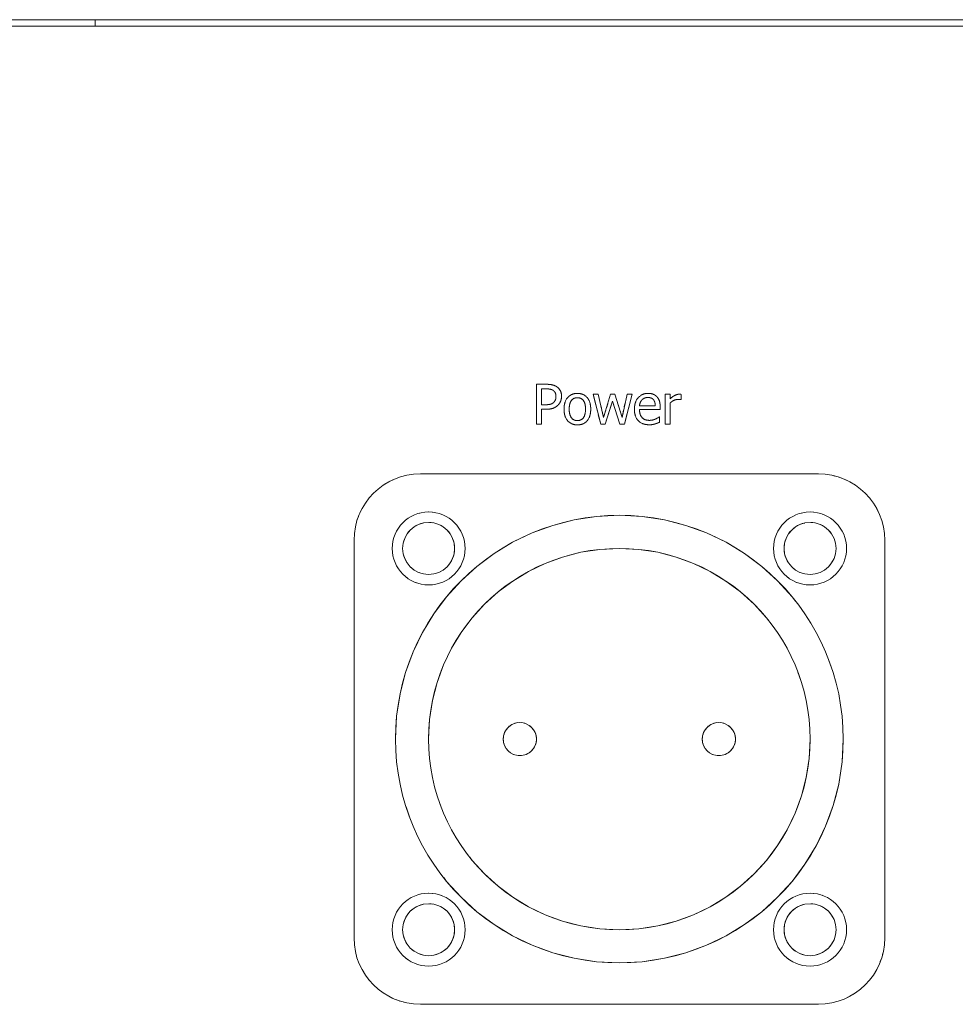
# Model space of a CAD drawing. Header units: millimetres. Extents: x 41 to 1655, y -379 to 1151.
# Tile 20 of 56: x 321 to 349, y 203 to 232. Entities that reach past the tile are written whole.
import ezdxf

# ---------------------------------------------------------------- set-up
doc = ezdxf.new("R2010")
doc.units = ezdxf.units.MM
doc.header["$LTSCALE"] = 4
doc.linetypes.add('LONG_DASH_DOTTED', pattern=[0.3001, 0.2362, -0.0295, 0.0049, -0.0295])
doc.layers.add('가시적 모서리(ISO)', color=7, linetype='Continuous', lineweight=18)
doc.layers.add('오버레이 [기준 허상 선(ISO)]', color=7, linetype='LONG_DASH_DOTTED', lineweight=18, true_color=0x803f3f)

msp = doc.modelspace()

# ---------------------------------------------------------------- linework, layer by layer
at = {"layer": '가시적 모서리(ISO)'}
for p, q in [((297.653, 232.311), (429.653, 232.311)), ((322.853, 232.111), (322.853, 232.311)), ((429.653, 232.111), (297.653, 232.111)), ((336.151, 221.313), (336.452, 221.313)), ((336.151, 220.113), (336.151, 221.313)), ((336.443, 221.175), (336.31, 221.175)), ((336.31, 221.175), (336.31, 220.696)), ((337.86, 221.013), (338.017, 221.013)), ((338.09, 220.113), (337.86, 221.013)), ((338.017, 221.013), (338.177, 220.316)), ((338.177, 220.316), (338.39, 221.013)), ((338.39, 221.013), (338.515, 221.013)), ((338.515, 221.013), (338.734, 220.316)), ((338.734, 220.316), (338.884, 221.013)), ((339.036, 221.013), (338.808, 220.113)), ((338.884, 221.013), (339.036, 221.013)), ((340.038, 221.013), (340.19, 221.013)), ((340.038, 220.113), (340.038, 221.013)), ((340.19, 221.013), (340.19, 220.879)), ((340.515, 221.008), (340.515, 220.851)), ((336.31, 220.696), (336.419, 220.696)), ((338.448, 220.807), (338.229, 220.113)), ((338.668, 220.113), (338.448, 220.807)), ((340.19, 220.752), (340.19, 220.113)), ((340.515, 220.851), (340.508, 220.851)), ((336.31, 220.56), (336.31, 220.113)), ((336.446, 220.56), (336.31, 220.56)), ((339.261, 220.663), (339.736, 220.663)), ((339.884, 220.548), (339.261, 220.548)), ((339.884, 220.63), (339.884, 220.548)), ((336.31, 220.113), (336.151, 220.113)), ((338.229, 220.113), (338.09, 220.113)), ((338.808, 220.113), (338.668, 220.113)), ((339.859, 220.334), (339.868, 220.334)), ((339.868, 220.334), (339.868, 220.168)), ((340.19, 220.113), (340.038, 220.113)), ((332.653, 218.611), (344.653, 218.611)), ((330.653, 204.611), (330.653, 216.611)), ((346.653, 216.611), (346.653, 204.611)), ((344.653, 202.611), (332.653, 202.611))]:
    msp.add_line(p, q, dxfattribs=at)
for centre, radius in [((332.903, 216.361), 1.1), ((344.403, 216.361), 1.1), ((338.653, 210.611), 6.75), ((332.903, 216.361), 0.784), ((344.403, 216.361), 0.784), ((338.653, 210.611), 5.75), ((335.653, 210.611), 0.5), ((341.653, 210.611), 0.5), ((332.903, 204.861), 1.1), ((344.403, 204.861), 1.1), ((332.903, 204.861), 0.784), ((344.403, 204.861), 0.784)]:
    msp.add_circle(centre, radius, dxfattribs=at)
for centre, start, end in [((332.653, 216.611), 90, 180), ((344.653, 216.611), 0, 90), ((332.653, 204.611), 180, 270), ((344.653, 204.611), 270, 0)]:
    msp.add_arc(centre, 2, start, end, dxfattribs=at)
for points in [[(336.452, 221.313), (336.559, 221.313), (336.709, 221.278), (336.767, 221.238)], [(336.657, 221.129), (336.619, 221.154), (336.518, 221.175), (336.443, 221.175)], [(336.743, 220.946), (336.743, 221.008), (336.7, 221.1), (336.657, 221.129)], [(336.767, 221.238), (336.834, 221.192), (336.91, 221.051), (336.91, 220.951)], [(336.985, 220.563), (336.985, 220.789), (337.207, 221.039), (337.388, 221.039)], [(337.388, 221.039), (337.571, 221.039), (337.79, 220.79), (337.79, 220.563)], [(339.107, 220.558), (339.107, 220.778), (339.338, 221.039), (339.523, 221.039)], [(339.523, 221.039), (339.607, 221.039), (339.736, 220.99), (339.784, 220.938)], [(340.19, 220.879), (340.272, 220.953), (340.396, 221.013), (340.454, 221.013)], [(340.454, 221.013), (340.477, 221.013), (340.501, 221.011), (340.515, 221.008)], [(336.419, 220.696), (336.517, 220.696), (336.636, 220.727), (336.675, 220.768)], [(336.804, 220.685), (336.742, 220.623), (336.574, 220.56), (336.446, 220.56)], [(336.675, 220.768), (336.711, 220.804), (336.743, 220.889), (336.743, 220.946)], [(336.91, 220.951), (336.91, 220.873), (336.854, 220.733), (336.804, 220.685)], [(337.388, 220.908), (337.27, 220.908), (337.142, 220.738), (337.142, 220.563)], [(337.633, 220.563), (337.633, 220.738), (337.506, 220.908), (337.388, 220.908)], [(339.335, 220.843), (339.301, 220.807), (339.266, 220.721), (339.261, 220.663)], [(339.515, 220.914), (339.454, 220.914), (339.37, 220.878), (339.335, 220.843)], [(339.685, 220.844), (339.659, 220.878), (339.576, 220.914), (339.515, 220.914)], [(339.736, 220.663), (339.734, 220.724), (339.709, 220.814), (339.685, 220.844)], [(339.784, 220.938), (339.833, 220.887), (339.884, 220.738), (339.884, 220.63)], [(340.426, 220.858), (340.365, 220.858), (340.244, 220.804), (340.19, 220.752)], [(340.508, 220.851), (340.49, 220.856), (340.452, 220.858), (340.426, 220.858)], [(337.388, 220.088), (337.2, 220.088), (336.985, 220.343), (336.985, 220.563)], [(337.142, 220.563), (337.142, 220.393), (337.27, 220.218), (337.388, 220.218)], [(337.388, 220.218), (337.505, 220.218), (337.633, 220.39), (337.633, 220.563)], [(337.79, 220.563), (337.79, 220.336), (337.571, 220.088), (337.388, 220.088)], [(339.56, 220.092), (339.345, 220.092), (339.107, 220.335), (339.107, 220.558)], [(339.261, 220.548), (339.261, 220.391), (339.418, 220.225), (339.558, 220.225)], [(339.558, 220.225), (339.608, 220.225), (339.704, 220.247), (339.743, 220.265)], [(339.731, 220.118), (339.687, 220.105), (339.615, 220.092), (339.56, 220.092)], [(339.868, 220.168), (339.841, 220.158), (339.762, 220.126), (339.731, 220.118)], [(339.743, 220.265), (339.784, 220.284), (339.84, 220.318), (339.859, 220.334)]]:
    msp.add_open_spline(points, degree=2, dxfattribs=at)
at = {"layer": '오버레이 [기준 허상 선(ISO)]', "ltscale": 18.327225}
for p, q in [((297.653, 232.311), (429.653, 232.311)), ((429.653, 232.111), (297.653, 232.111))]:
    msp.add_line(p, q, dxfattribs=at)
at = {"layer": '오버레이 [기준 허상 선(ISO)]', "ltscale": 0.098771}
msp.add_line((336.151, 221.313), (336.452, 221.313), dxfattribs=at)
at = {"layer": '오버레이 [기준 허상 선(ISO)]', "ltscale": 0.39347}
msp.add_line((336.151, 220.113), (336.151, 221.313), dxfattribs=at)
at = {"layer": '오버레이 [기준 허상 선(ISO)]', "ltscale": 0.043276}
msp.add_line((336.443, 221.175), (336.31, 221.175), dxfattribs=at)
at = {"layer": '오버레이 [기준 허상 선(ISO)]', "ltscale": 0.156818}
msp.add_line((336.31, 221.175), (336.31, 220.696), dxfattribs=at)
at = {"layer": '오버레이 [기준 허상 선(ISO)]', "ltscale": 0.051568}
for p, q in [((337.86, 221.013), (338.017, 221.013)), ((340.515, 221.008), (340.515, 220.851))]:
    msp.add_line(p, q, dxfattribs=at)
at = {"layer": '오버레이 [기준 허상 선(ISO)]', "ltscale": 0.304756}
msp.add_line((338.09, 220.113), (337.86, 221.013), dxfattribs=at)
at = {"layer": '오버레이 [기준 허상 선(ISO)]', "ltscale": 0.234484}
msp.add_line((338.017, 221.013), (338.177, 220.316), dxfattribs=at)
at = {"layer": '오버레이 [기준 허상 선(ISO)]', "ltscale": 0.239008}
msp.add_line((338.177, 220.316), (338.39, 221.013), dxfattribs=at)
at = {"layer": '오버레이 [기준 허상 선(ISO)]', "ltscale": 0.041043}
msp.add_line((338.39, 221.013), (338.515, 221.013), dxfattribs=at)
at = {"layer": '오버레이 [기준 허상 선(ISO)]', "ltscale": 0.239574}
msp.add_line((338.515, 221.013), (338.734, 220.316), dxfattribs=at)
at = {"layer": '오버레이 [기준 허상 선(ISO)]', "ltscale": 0.233794}
msp.add_line((338.734, 220.316), (338.884, 221.013), dxfattribs=at)
at = {"layer": '오버레이 [기준 허상 선(ISO)]', "ltscale": 0.304599}
msp.add_line((339.036, 221.013), (338.808, 220.113), dxfattribs=at)
at = {"layer": '오버레이 [기준 허상 선(ISO)]', "ltscale": 0.049973}
msp.add_line((338.884, 221.013), (339.036, 221.013), dxfattribs=at)
at = {"layer": '오버레이 [기준 허상 선(ISO)]', "ltscale": 0.049654}
for p, q in [((340.038, 221.013), (340.19, 221.013)), ((340.19, 220.113), (340.038, 220.113))]:
    msp.add_line(p, q, dxfattribs=at)
at = {"layer": '오버레이 [기준 허상 선(ISO)]', "ltscale": 0.295237}
msp.add_line((340.038, 220.113), (340.038, 221.013), dxfattribs=at)
at = {"layer": '오버레이 [기준 허상 선(ISO)]', "ltscale": 0.043913}
msp.add_line((340.19, 221.013), (340.19, 220.879), dxfattribs=at)
at = {"layer": '오버레이 [기준 허상 선(ISO)]', "ltscale": 0.035621}
msp.add_line((336.31, 220.696), (336.419, 220.696), dxfattribs=at)
at = {"layer": '오버레이 [기준 허상 선(ISO)]', "ltscale": 0.238661}
msp.add_line((338.448, 220.807), (338.229, 220.113), dxfattribs=at)
at = {"layer": '오버레이 [기준 허상 선(ISO)]', "ltscale": 0.238757}
msp.add_line((338.668, 220.113), (338.448, 220.807), dxfattribs=at)
at = {"layer": '오버레이 [기준 허상 선(ISO)]', "ltscale": 0.209442}
msp.add_line((340.19, 220.752), (340.19, 220.113), dxfattribs=at)
at = {"layer": '오버레이 [기준 허상 선(ISO)]', "ltscale": 0.002452}
msp.add_line((340.515, 220.851), (340.508, 220.851), dxfattribs=at)
at = {"layer": '오버레이 [기준 허상 선(ISO)]', "ltscale": 0.146612}
msp.add_line((336.31, 220.56), (336.31, 220.113), dxfattribs=at)
at = {"layer": '오버레이 [기준 허상 선(ISO)]', "ltscale": 0.044232}
msp.add_line((336.446, 220.56), (336.31, 220.56), dxfattribs=at)
at = {"layer": '오버레이 [기준 허상 선(ISO)]', "ltscale": 0.155861}
msp.add_line((339.261, 220.663), (339.736, 220.663), dxfattribs=at)
at = {"layer": '오버레이 [기준 허상 선(ISO)]', "ltscale": 0.204339}
msp.add_line((339.884, 220.548), (339.261, 220.548), dxfattribs=at)
at = {"layer": '오버레이 [기준 허상 선(ISO)]', "ltscale": 0.02701}
msp.add_line((339.884, 220.63), (339.884, 220.548), dxfattribs=at)
at = {"layer": '오버레이 [기준 허상 선(ISO)]', "ltscale": 0.052206}
msp.add_line((336.31, 220.113), (336.151, 220.113), dxfattribs=at)
at = {"layer": '오버레이 [기준 허상 선(ISO)]', "ltscale": 0.045508}
msp.add_line((338.229, 220.113), (338.09, 220.113), dxfattribs=at)
at = {"layer": '오버레이 [기준 허상 선(ISO)]', "ltscale": 0.045827}
msp.add_line((338.808, 220.113), (338.668, 220.113), dxfattribs=at)
at = {"layer": '오버레이 [기준 허상 선(ISO)]', "ltscale": 0.00277}
msp.add_line((339.859, 220.334), (339.868, 220.334), dxfattribs=at)
at = {"layer": '오버레이 [기준 허상 선(ISO)]', "ltscale": 0.054119}
msp.add_line((339.868, 220.334), (339.868, 220.168), dxfattribs=at)
at = {"layer": '오버레이 [기준 허상 선(ISO)]', "ltscale": 3.935596}
for p, q in [((332.653, 218.611), (344.653, 218.611)), ((330.653, 204.611), (330.653, 216.611)), ((346.653, 216.611), (346.653, 204.611)), ((344.653, 202.611), (332.653, 202.611))]:
    msp.add_line(p, q, dxfattribs=at)
at = {"layer": '오버레이 [기준 허상 선(ISO)]', "ltscale": 2.266698}
for centre in [(332.903, 216.361), (344.403, 216.361), (332.903, 204.861), (344.403, 204.861)]:
    msp.add_circle(centre, 1.1, dxfattribs=at)
at = {"layer": '오버레이 [기준 허상 선(ISO)]', "ltscale": 17.665569}
msp.add_circle((338.653, 210.611), 6.75, dxfattribs=at)
at = {"layer": '오버레이 [기준 허상 선(ISO)]', "ltscale": 1.614478}
for centre in [(332.903, 216.361), (344.403, 216.361), (332.903, 204.861), (344.403, 204.861)]:
    msp.add_circle(centre, 0.784, dxfattribs=at)
at = {"layer": '오버레이 [기준 허상 선(ISO)]', "ltscale": 15.048449}
msp.add_circle((338.653, 210.611), 5.75, dxfattribs=at)
at = {"layer": '오버레이 [기준 허상 선(ISO)]', "ltscale": 1.030263}
for centre in [(335.653, 210.611), (341.653, 210.611)]:
    msp.add_circle(centre, 0.5, dxfattribs=at)
for centre, start, end in [((332.653, 216.611), 90, 180), ((344.653, 216.611), 0, 90), ((332.653, 204.611), 180, 270), ((344.653, 204.611), 270, 0)]:
    msp.add_arc(centre, 2, start, end, dxfattribs=at)
at = {"layer": '오버레이 [기준 허상 선(ISO)]', "ltscale": 0.107511}
msp.add_open_spline([(336.452, 221.313), (336.559, 221.313), (336.709, 221.278), (336.767, 221.238)], degree=2, dxfattribs=at)
at = {"layer": '오버레이 [기준 허상 선(ISO)]', "ltscale": 0.072715}
msp.add_open_spline([(336.657, 221.129), (336.619, 221.154), (336.518, 221.175), (336.443, 221.175)], degree=2, dxfattribs=at)
at = {"layer": '오버레이 [기준 허상 선(ISO)]', "ltscale": 0.069254}
msp.add_open_spline([(336.743, 220.946), (336.743, 221.008), (336.7, 221.1), (336.657, 221.129)], degree=2, dxfattribs=at)
at = {"layer": '오버레이 [기준 허상 선(ISO)]', "ltscale": 0.109708}
msp.add_open_spline([(336.767, 221.238), (336.834, 221.192), (336.91, 221.051), (336.91, 220.951)], degree=2, dxfattribs=at)
at = {"layer": '오버레이 [기준 허상 선(ISO)]', "ltscale": 0.230718}
msp.add_open_spline([(336.985, 220.563), (336.985, 220.789), (337.207, 221.039), (337.388, 221.039)], degree=2, dxfattribs=at)
at = {"layer": '오버레이 [기준 허상 선(ISO)]', "ltscale": 0.230805}
msp.add_open_spline([(337.388, 221.039), (337.571, 221.039), (337.79, 220.79), (337.79, 220.563)], degree=2, dxfattribs=at)
at = {"layer": '오버레이 [기준 허상 선(ISO)]', "ltscale": 0.234646}
msp.add_open_spline([(339.107, 220.558), (339.107, 220.778), (339.338, 221.039), (339.523, 221.039)], degree=2, dxfattribs=at)
at = {"layer": '오버레이 [기준 허상 선(ISO)]', "ltscale": 0.094316}
msp.add_open_spline([(339.523, 221.039), (339.607, 221.039), (339.736, 220.99), (339.784, 220.938)], degree=2, dxfattribs=at)
at = {"layer": '오버레이 [기준 허상 선(ISO)]', "ltscale": 0.099414}
msp.add_open_spline([(340.19, 220.879), (340.272, 220.953), (340.396, 221.013), (340.454, 221.013)], degree=2, dxfattribs=at)
at = {"layer": '오버레이 [기준 허상 선(ISO)]', "ltscale": 0.020099}
msp.add_open_spline([(340.454, 221.013), (340.477, 221.013), (340.501, 221.011), (340.515, 221.008)], degree=2, dxfattribs=at)
at = {"layer": '오버레이 [기준 허상 선(ISO)]', "ltscale": 0.089574}
msp.add_open_spline([(336.419, 220.696), (336.517, 220.696), (336.636, 220.727), (336.675, 220.768)], degree=2, dxfattribs=at)
at = {"layer": '오버레이 [기준 허상 선(ISO)]', "ltscale": 0.127995}
msp.add_open_spline([(336.804, 220.685), (336.742, 220.623), (336.574, 220.56), (336.446, 220.56)], degree=2, dxfattribs=at)
at = {"layer": '오버레이 [기준 허상 선(ISO)]', "ltscale": 0.064254}
msp.add_open_spline([(336.675, 220.768), (336.711, 220.804), (336.743, 220.889), (336.743, 220.946)], degree=2, dxfattribs=at)
at = {"layer": '오버레이 [기준 허상 선(ISO)]', "ltscale": 0.096309}
msp.add_open_spline([(336.91, 220.951), (336.91, 220.873), (336.854, 220.733), (336.804, 220.685)], degree=2, dxfattribs=at)
at = {"layer": '오버레이 [기준 허상 선(ISO)]', "ltscale": 0.157716}
msp.add_open_spline([(337.388, 220.908), (337.27, 220.908), (337.142, 220.738), (337.142, 220.563)], degree=2, dxfattribs=at)
at = {"layer": '오버레이 [기준 허상 선(ISO)]', "ltscale": 0.157531}
msp.add_open_spline([(337.633, 220.563), (337.633, 220.738), (337.506, 220.908), (337.388, 220.908)], degree=2, dxfattribs=at)
at = {"layer": '오버레이 [기준 허상 선(ISO)]', "ltscale": 0.065031}
msp.add_open_spline([(339.335, 220.843), (339.301, 220.807), (339.266, 220.721), (339.261, 220.663)], degree=2, dxfattribs=at)
at = {"layer": '오버레이 [기준 허상 선(ISO)]', "ltscale": 0.065223}
msp.add_open_spline([(339.515, 220.914), (339.454, 220.914), (339.37, 220.878), (339.335, 220.843)], degree=2, dxfattribs=at)
at = {"layer": '오버레이 [기준 허상 선(ISO)]', "ltscale": 0.062576}
msp.add_open_spline([(339.685, 220.844), (339.659, 220.878), (339.576, 220.914), (339.515, 220.914)], degree=2, dxfattribs=at)
at = {"layer": '오버레이 [기준 허상 선(ISO)]', "ltscale": 0.06265}
msp.add_open_spline([(339.736, 220.663), (339.734, 220.724), (339.709, 220.814), (339.685, 220.844)], degree=2, dxfattribs=at)
at = {"layer": '오버레이 [기준 허상 선(ISO)]', "ltscale": 0.108904}
msp.add_open_spline([(339.784, 220.938), (339.833, 220.887), (339.884, 220.738), (339.884, 220.63)], degree=2, dxfattribs=at)
at = {"layer": '오버레이 [기준 허상 선(ISO)]', "ltscale": 0.086997}
msp.add_open_spline([(340.426, 220.858), (340.365, 220.858), (340.244, 220.804), (340.19, 220.752)], degree=2, dxfattribs=at)
at = {"layer": '오버레이 [기준 허상 선(ISO)]', "ltscale": 0.026872}
msp.add_open_spline([(340.508, 220.851), (340.49, 220.856), (340.452, 220.858), (340.426, 220.858)], degree=2, dxfattribs=at)
at = {"layer": '오버레이 [기준 허상 선(ISO)]', "ltscale": 0.230933}
msp.add_open_spline([(337.388, 220.088), (337.2, 220.088), (336.985, 220.343), (336.985, 220.563)], degree=2, dxfattribs=at)
at = {"layer": '오버레이 [기준 허상 선(ISO)]', "ltscale": 0.157335}
msp.add_open_spline([(337.142, 220.563), (337.142, 220.393), (337.27, 220.218), (337.388, 220.218)], degree=2, dxfattribs=at)
at = {"layer": '오버레이 [기준 허상 선(ISO)]', "ltscale": 0.157264}
msp.add_open_spline([(337.388, 220.218), (337.505, 220.218), (337.633, 220.39), (337.633, 220.563)], degree=2, dxfattribs=at)
at = {"layer": '오버레이 [기준 허상 선(ISO)]', "ltscale": 0.23089}
msp.add_open_spline([(337.79, 220.563), (337.79, 220.336), (337.571, 220.088), (337.388, 220.088)], degree=2, dxfattribs=at)
at = {"layer": '오버레이 [기준 허상 선(ISO)]', "ltscale": 0.242569}
msp.add_open_spline([(339.56, 220.092), (339.345, 220.092), (339.107, 220.335), (339.107, 220.558)], degree=2, dxfattribs=at)
at = {"layer": '오버레이 [기준 허상 선(ISO)]', "ltscale": 0.163751}
msp.add_open_spline([(339.261, 220.548), (339.261, 220.391), (339.418, 220.225), (339.558, 220.225)], degree=2, dxfattribs=at)
at = {"layer": '오버레이 [기준 허상 선(ISO)]', "ltscale": 0.062336}
msp.add_open_spline([(339.558, 220.225), (339.608, 220.225), (339.704, 220.247), (339.743, 220.265)], degree=2, dxfattribs=at)
at = {"layer": '오버레이 [기준 허상 선(ISO)]', "ltscale": 0.056564}
msp.add_open_spline([(339.731, 220.118), (339.687, 220.105), (339.615, 220.092), (339.56, 220.092)], degree=2, dxfattribs=at)
at = {"layer": '오버레이 [기준 허상 선(ISO)]', "ltscale": 0.047855}
msp.add_open_spline([(339.868, 220.168), (339.841, 220.158), (339.762, 220.126), (339.731, 220.118)], degree=2, dxfattribs=at)
at = {"layer": '오버레이 [기준 허상 선(ISO)]', "ltscale": 0.044206}
msp.add_open_spline([(339.743, 220.265), (339.784, 220.284), (339.84, 220.318), (339.859, 220.334)], degree=2, dxfattribs=at)

doc.saveas('drawing.dxf')
